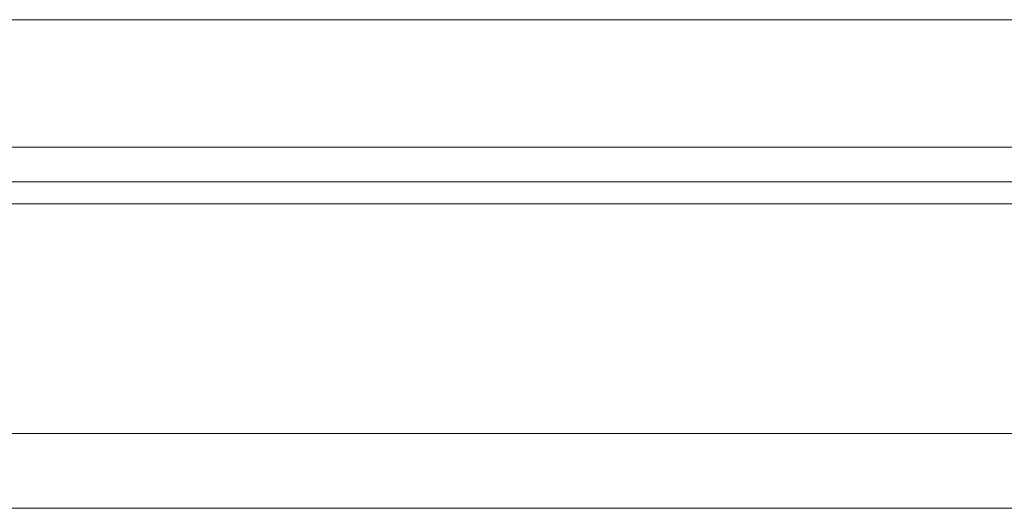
# Model space of a CAD drawing. Header units: millimetres. Extents: x 340 to 654, y 334 to 449.
# Tile 33 of 53: x 562.82 to 578.65, y 352.54 to 360.39. Entities that reach past the tile are written whole.
import ezdxf

# ---------------------------------------------------------------- set-up
doc = ezdxf.new("R2010")
doc.units = ezdxf.units.MM
doc.layers.add('OUT', color=3, linetype='Continuous')

msp = doc.modelspace()

# ---------------------------------------------------------------- linework, layer by layer
at = {"layer": 'OUT', "color": 0, "linetype": 'Continuous', "lineweight": 15}
for p, q in [((613.844, 360.392), (525.844, 360.392)), ((613.844, 358.342), (525.844, 358.342)), ((654.08, 357.788), (497.772, 357.788)), ((625.844, 357.434), (497.718, 357.434)), ((654.08, 353.742), (496.595, 353.742)), ((625.844, 352.542), (459.844, 352.542))]:
    msp.add_line(p, q, dxfattribs=at)

doc.saveas('drawing.dxf')
